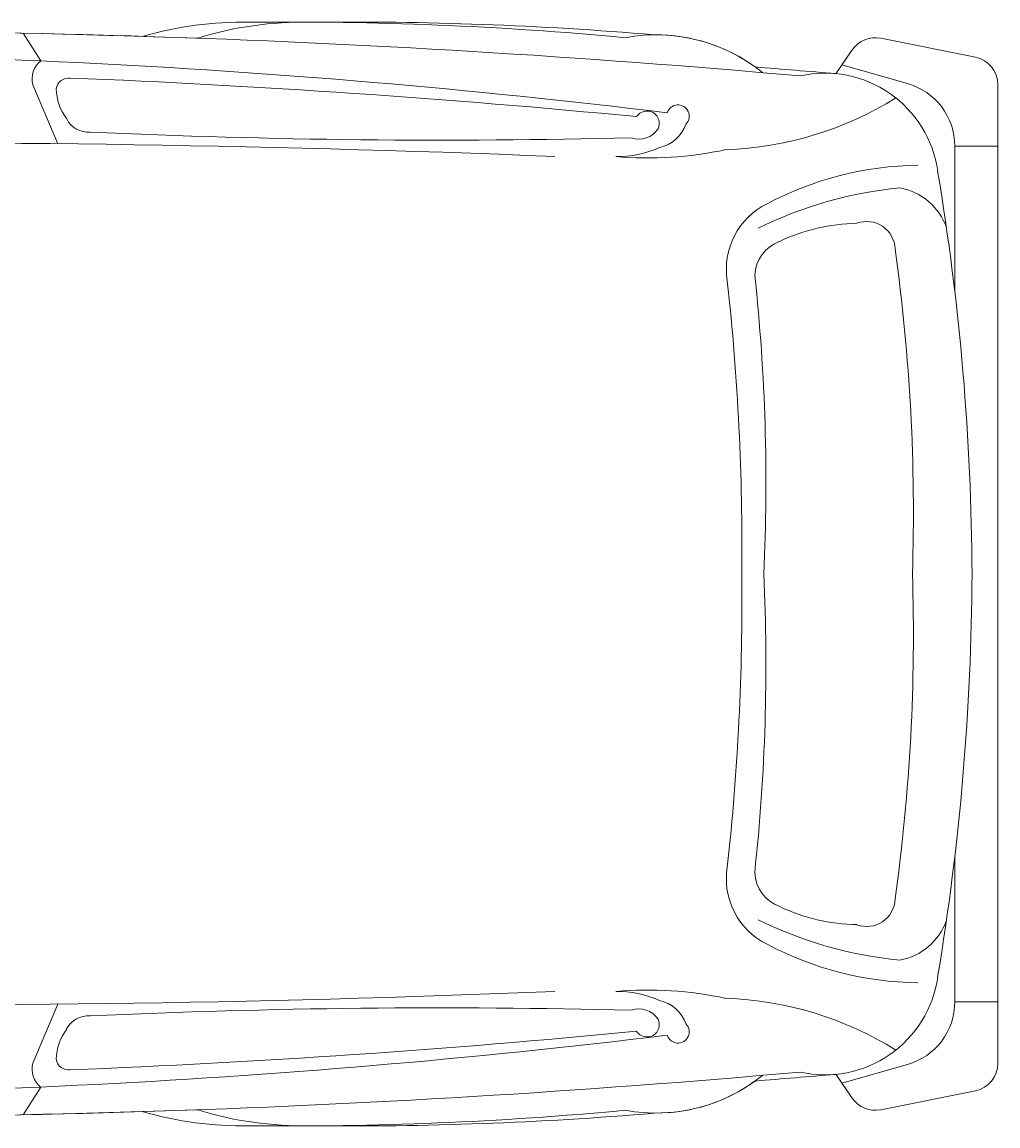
# Model space of a CAD drawing. Header units: millimetres. Extents: x -290 to 116110, y -2975 to 80225.
# Tile 232 of 247: x 91829 to 93338, y 42854 to 44562. Entities that reach past the tile are written whole.
import ezdxf
from ezdxf.enums import TextEntityAlignment as Align

# ---------------------------------------------------------------- set-up
doc = ezdxf.new("R2018")
doc.units = ezdxf.units.MM
for name, color, linetype, lineweight in [('КИП_выноска', 6, 'Continuous', 25), ('Парковка', 7, 'Continuous', 18), ('Элементы узлов', 7, 'Continuous', 18)]:
    doc.layers.add(name, color=color, linetype=linetype, lineweight=lineweight)
doc.styles.add('GOST 2.304', font='simplex.shx', dxfattribs={"width": 0.65, "oblique": 15})
doc.styles.get("Standard").update_dxf_attribs({"font": 'arial.ttf'})

# ---------------------------------------------------------------- blocks, each defined once
blk = doc.blocks.new('199_Парковочные места 3 класса и МГН - Малый класс-5604841-B2_-11_400__На лист секция 4_-11_400')
at = {"layer": 'Элементы узлов', "color": 253, "true_color": 0xaaaaaa}
for p, q in [((1253.3, 3748), (496.5, 3748)), ((496.5, 3748), (2010.2, 3748)), ((591.7, 3681.4), (591.7, 3748)), ((2010.2, 3748), (1253.3, 3748)), ((1915, 3681.4), (1915, 3748)), ((424.7, 3566.8), (454, 3713.2)), ((424.7, 3566.8), (454, 3713.2)), ((2082, 3566.8), (2052.7, 3713.2)), ((2052.7, 3713.2), (2082, 3566.8)), ((816.7, 3681.4), (591.7, 3681.4)), ((1690, 3681.4), (1915, 3681.4)), ((494.7, 3608.2), (465.9, 3506.7)), ((2012, 3608.2), (2040.8, 3506.7)), ((465.9, 3506.7), (442.7, 3522.5)), ((479.5, 3497.4), (442.7, 3522.5)), ((2064, 3522.5), (2027.2, 3497.4)), ((2040.8, 3506.7), (2064, 3522.5)), ((496.7, 2255.3), (587.9, 2294)), ((2010, 2255.3), (1918.8, 2294)), ((416.9, 2240.4), (459.7, 2267.3)), ((2089.8, 2240.4), (2047, 2267.3))]:
    blk.add_line(p, q, dxfattribs=at)
for centre, radius, start, end in [((496.5, 3704.7), 43.3, 89.9993, 168.693), ((496.5, 3704.7), 43.3, 89.9993, 168.6944), ((2010.2, 3704.7), 43.3, 11.3056, 89.9993), ((2010.2, 3704.7), 43.3, 11.3056, 89.9993), ((1272.2, -184.1), 3892.2, 90.2769, 99.4935), ((1234.4, -184.1), 3892.2, 80.505, 89.7217), ((591.7, 3580.6), 100.8, 89.9993, 164.1246), ((1915, 3580.6), 100.8, 15.874, 89.9993), ((654.7, 3480.5), 176.1, 98.0112, 192.5726), ((748.1, 3580.1), 93.4, 108.9228, 169.9561), ((1758.6, 3580.1), 93.4, 10.0425, 71.0758), ((1852, 3480.5), 176.1, 347.4285, 81.9874), ((1135.1, 3631.4), 514.2, 180.8258, 207.882), ((1371.6, 3631.4), 514.2, 332.1165, 359.1728), ((1157.5, 691.8), 2925.5, 88.1222, 97.9941), ((1349.1, 691.8), 2925.5, 82.0044, 91.8764), ((66.4, 3308.9), 531, 1.9614, 31.9592), ((1293.2, 3659), 640.2, 185.6128, 206.1183), ((751.8, 3545.2), 43.7, 91.5641, 200.5926), ((1754.9, 3545.2), 43.7, 339.406, 88.4345), ((1213.5, 3659), 640.2, 333.8803, 354.3858), ((2440.3, 3308.9), 531, 148.0394, 178.0372), ((467.2, 3558.3), 43.3, 168.693, 235.6099), ((467.2, 3558.3), 43.3, 168.6944, 235.6114), ((2039.5, 3558.3), 43.3, 304.3886, 11.3056), ((2039.5, 3558.3), 43.3, 304.3886, 11.3056), ((999, 3534.3), 288.1, 180.9043, 205.4518), ((1507.7, 3534.3), 288.1, 334.5468, 359.0942), ((18082.4, 1966.9), 17669.3, 175.03097, 175.43716), ((-15575.7, 1966.9), 17669.3, 4.56284, 4.96903), ((18082.4, 1872.5), 17669.3, 174.90321, 181.49417), ((-15575.7, 1872.9), 17669.3, 358.50439, 5.09538), ((794.2, 3430.7), 59, 200.0658, 267.3041), ((1712.5, 3430.7), 59, 272.6945, 339.9328), ((681.1, 3219.3), 261.7, 140.9977, 190.4994), ((781.8, 3440.8), 112.8, 206.2084, 279.2206), ((1112, 414.1), 2975.1, 87.2773, 96.1859), ((1394.6, 414), 2975.1, 83.8127, 92.7212), ((1724.9, 3440.8), 112.8, 260.778, 333.7901), ((1825.5, 3219.3), 261.7, 349.501, 39), ((681.2, 3219.3), 261.7, 144.1454, 180.5211), ((1825.5, 3219.3), 261.7, 359.4789, 35.8546), ((1210.8, -394), 3746, 89.3493, 96.2981), ((1295.8, -394), 3746, 83.7004, 90.6492), ((43.8, 3207.2), 566, 354.8977, 12.2311), ((2462.9, 3207.2), 566, 167.7674, 185.1009), ((545.2, 3253.1), 17.4, 46.6631, 252.0086), ((538, 3211.9), 57.2, 12.7781, 70.4683), ((1968.7, 3211.8), 57.2, 109.5303, 167.2205), ((1961.5, 3253.1), 17.4, 287.9979, 133.3355), ((13210.7, 1700.5), 12763.6, 173.08772, 181.31174), ((-10704.1, 1700.8), 12763.6, 358.68682, 6.91085), ((5887.6, 2750.7), 5488, 175.1273, 180.6996), ((556.3, 3205.2), 19.1, 63.0375, 237.1204), ((545.1, 3192.9), 35.5, 340.6886, 56.0006), ((446.8, 3159.2), 160.9, 359.1503, 23.9385), ((2059.9, 3159.2), 160.9, 156.06, 180.8483), ((1961.6, 3192.8), 35.5, 123.998, 199.3207), ((1950.4, 3205.2), 19.1, 302.8861, 116.961), ((-3380.9, 2750.7), 5488, 359.3004, 4.8727), ((16105.3, 1689.2), 15631.5, 174.49367, 177.71313), ((-11190.1, 2888.4), 11772.4, 357.3492, 1.42481), ((13696.8, 2888.1), 11772.4, 178.57378, 182.64936), ((-13598.7, 1689.6), 15631.5, 2.28543, 5.5049), ((5887.6, 2656.6), 5488, 174.6155, 180.6982), ((-3380.9, 2656.7), 5488, 359.3004, 5.3832), ((26486.2, 2014.1), 25899.9, 177.67933, 180.7522), ((-23979.6, 2014.7), 25899.9, 359.24637, 2.31923), ((944.9, 2672.2), 545, 178.7915, 197.2882), ((1561.8, 2672.2), 545, 342.7118, 1.2085), ((944.9, 2578.2), 545, 178.7901, 196.2485), ((1561.8, 2578.2), 545, 343.75, 1.2085), ((18082.4, 1872.9), 17669.3, 177.93278, 181.49799), ((-15575.7, 1872.9), 17669.3, 358.50439, 2.06722), ((532, 2341.1), 37.8, 297.5337, 4.3722), ((1974.6, 2341), 37.8, 175.6263, 242.4648), ((505.5, 2310.7), 19.4, 173.2838, 262.6933), ((501.5, 2370.6), 79.2, 271.0988, 307.2696), ((2005.2, 2370.6), 79.2, 232.729, 268.8997), ((2001.2, 2310.7), 19.4, 277.3052, 6.7148), ((487.2, 2289.2), 35.2, 218.4548, 285.6284), ((2019.5, 2289.1), 35.2, 254.3702, 321.5438)]:
    blk.add_arc(centre, radius, start, end, dxfattribs=at)
blk = doc.blocks.new('135_SLK_GD_AR_rvt-1-B2_-11_400__На лист секция 4_-11_400')
at = {"layer": 'Парковка', "color": 253, "lineweight": 18, "true_color": 0xaaaaaa, "rotation": 270.0000000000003}
blk.add_blockref('199_Парковочные места 3 класса и МГН - Малый класс-5604841-B2_-11_400__На лист секция 4_-11_400', (-13046009.7, -9254000.3), dxfattribs=at)
blk = doc.blocks.new('A$Cc005853f')
at = {"lineweight": 5}
blk.add_blockref('135_SLK_GD_AR_rvt-1-B2_-11_400__На лист секция 4_-11_400', (13133512.8, 9298039.8), dxfattribs=at)
blk = doc.blocks.new('*U339')
at = {"color": 0, "linetype": 'Continuous', "lineweight": 30, "ltscale": 75, "width": 0.85, "flags": 104}
blk.add_attdef('ПРИМЕЧАНИЕ_1', text='', height=2.5, dxfattribs=at).set_placement((8, 3.611), align=Align.BOTTOM_CENTER)
at = {"color": 0, "lineweight": 30, "style": 'GOST 2.304', "width": 0.85}
for tag, p in [('ИМЯ_КАБЕЛЯ_1', (8, -2.5)), ('ИМЯ_КАБЕЛЯ_2', (8, -7.5)), ('ИМЯ_КАБЕЛЯ_3', (8, -12.5)), ('ИМЯ_КАБЕЛЯ_4', (8, -17.5)), ('ИМЯ_КАБЕЛЯ_5', (8, -22.5)), ('ИМЯ_КАБЕЛЯ_6', (8, -27.5)), ('ИМЯ_КАБЕЛЯ_7', (8, -32.5)), ('ИМЯ_КАБЕЛЯ_8', (8, -37.5)), ('ИМЯ_КАБЕЛЯ_9', (8, -42.5))]:
    blk.add_attdef(tag, text='', height=2.5, dxfattribs=at).set_placement(p, align=Align.BOTTOM_CENTER)
at = {"color": 0, "lineweight": 30, "width": 0.85, "flags": 104}
blk.add_attdef('ПРИМЕЧАНИЕ_2', text='', height=2.5, dxfattribs=at).set_placement((8, -7.53), align=Align.BOTTOM_CENTER)

msp = doc.modelspace()

# ---------------------------------------------------------------- block references
msp.add_blockref('A$Cc005853f', (2087, 921.7))

# ---------------------------------------------------------------- next in the draw order: block references
at = {"layer": 'КИП_выноска'}
ref = msp.add_blockref('*U339', (91686.2, 44854.2), dxfattribs=dict(at, xscale=100, yscale=100, zscale=100))
lines = msp.add_mtext('\\W0.8500;', dxfattribs={"layer": '0', "color": 0, "lineweight": 30, "insert": (92486.2, 44101.2), "char_height": 2.5, "attachment_point": 1})
ref.add_attrib('ПРИМЕЧАНИЕ_2', '', (92486.2, 44101.2), dxfattribs={"flags": 104}).embed_mtext(lines)

doc.saveas('drawing.dxf')
